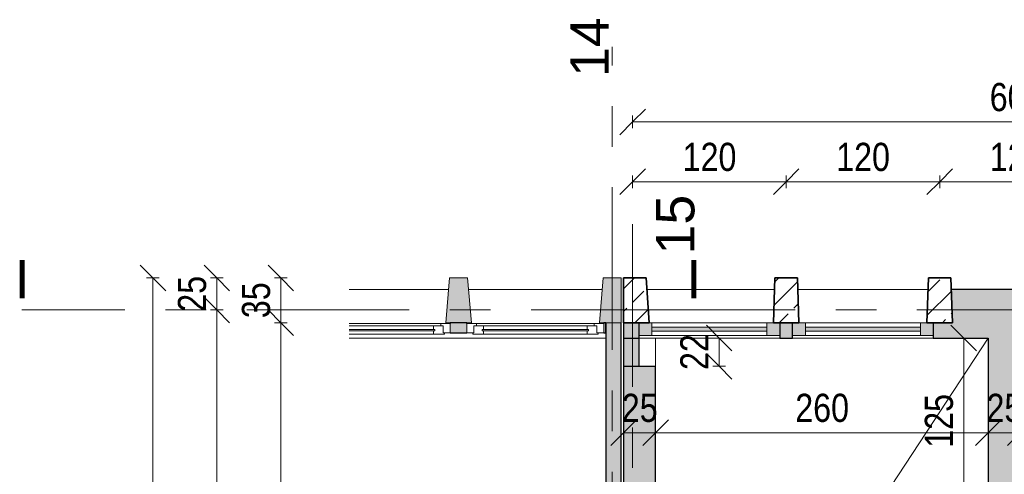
# Model space of a CAD drawing. Header units: centimetres. Extents: x -1737 to 22393, y -8842 to 3760.
# Tile 21 of 44: x -1705 to -935, y 3405 to 3760. Entities that reach past the tile are written whole.
import ezdxf

# ---------------------------------------------------------------- set-up
doc = ezdxf.new("R2010")
doc.units = ezdxf.units.CM
doc.linetypes.add('Oś', pattern=[222.25, 127, -31.75, 31.75, -31.75])
for name, color, linetype, lineweight in [('A-ANNO-DIMS', 211, 'Continuous', 13), ('A-ANNO-DIMS-100', 211, 'Continuous', 13), ('A-AREA', 32, 'Continuous', 9), ('A-GLAZ', 151, 'Continuous', 13), ('A-GLAZ-CURT', 52, 'Continuous', 9), ('A-GLAZ-CWMG', 51, 'Continuous', 9), ('A-WALL', 113, 'Continuous', 13), ('S-COLS', 52, 'Continuous', 9), ('S-GRID', 1, 'Continuous', 13), ('S-GRID-IDEN', 1, 'Continuous', 13), ('S-STRS', 31, 'Continuous', 9)]:
    doc.layers.add(name, color=color, linetype=linetype, lineweight=lineweight)
doc.styles.add('Arial Narrow_1', font='ARIALN.TTF', dxfattribs={"height": 22})
doc.styles.add('Arial_1', font='arial.ttf', dxfattribs={"height": 30})
doc.dimstyles.new('Diagonal_1_100__0_1_', dxfattribs={"dimscale": 30.48, "dimtxt": 22.515481, "dimasz": 0.656168, "dimexe": 0.164042, "dimexo": 0.0625, "dimgap": 0.065617, "dimtad": 1, "dimdec": 1, "dimrnd": 0.1, "dimdsep": 46, "dimtxsty": 'Arial Narrow_1', "dimblk1": 'OBLIQUE', "dimblk2": 'OBLIQUE', "dimsah": 1, "dimcen": 0.09, "dimazin": 0, "dimtfac": 1, "dimtdec": 4, "dimtix": 1, "dimtmove": 0, "dimatfit": 3, "dimfxl": 0.164042, "dimfxlon": 1, "dimtvp": 1, "dimtolj": 1, "dimtzin": 0, "dimarcsym": 2})
doc.dimstyles.new('Diagonal_1_100__0_1__2', dxfattribs={"dimscale": 30.48, "dimtxt": 22.515481, "dimasz": 0.656168, "dimexe": 0.164042, "dimexo": 0.0625, "dimgap": 0.065617, "dimtad": 1, "dimdec": 1, "dimrnd": 0.1, "dimdsep": 46, "dimtxsty": 'Arial Narrow_1', "dimblk1": 'OBLIQUE', "dimblk2": 'OBLIQUE', "dimsah": 1, "dimcen": 0.09, "dimazin": 0, "dimtfac": 1, "dimtdec": 4, "dimtix": 1, "dimtmove": 2, "dimatfit": 3, "dimfxl": 0.164042, "dimfxlon": 1, "dimtvp": 1, "dimtolj": 1, "dimtzin": 0, "dimarcsym": 2})

# ---------------------------------------------------------------- blocks, each defined once
blk = doc.blocks.new('Elewacja północna - dekoracje - Elewacja północna - dekoracje-1833917-3_piętro I __3_90 m_ - stan istniejący')
at = {"layer": 'A-WALL'}
h = blk.add_hatch(color=10, dxfattribs=at)
h.paths.add_polyline_path([(3523.33, 1338.62), (3558.33, 1341.62), (3558.33, 1355.62), (3523.33, 1358.62)], flags=0)
h.paths.add_polyline_path([(3523.33, 1221.62), (3558.33, 1221.62), (3558.33, 1235.62), (3523.33, 1238.62), (3523.33, 1233.62)], flags=0)
at = {"layer": 'A-WALL', "color": 9}
for p, q in [((3558.33, 1355.62), (3523.33, 1358.62)), ((3523.33, 1358.62), (3523.33, 1338.62)), ((3558.33, 1341.62), (3558.33, 1355.62)), ((3523.33, 1338.62), (3558.33, 1341.62)), ((3558.33, 1235.62), (3523.33, 1238.62)), ((3523.33, 1238.62), (3523.33, 1233.62)), ((3523.33, 1233.62), (3523.33, 1221.62)), ((3558.33, 1221.62), (3558.33, 1235.62)), ((3523.33, 1221.62), (3558.33, 1221.62))]:
    blk.add_line(p, q, dxfattribs=at)
blk = doc.blocks.new('Okno - automatyczna etykieta - 107x___ _-20_cm jednoskrzydłowe bez węgarka-2174190-3_piętro I __3_90 m_ - stan istniejący')
at = {"layer": 'A-GLAZ', "color": 9}
for p, q in [((46, 3.5), (-25.51, 3.5)), ((-25.51, 3.5), (53.5, 3.5)), ((40.5, 1.5), (-25.51, 1.5)), ((48, 1.5), (40.5, 1.5)), ((40.5, 1.5), (40.5, -1.25)), ((53.5, 3.5), (46, 3.5)), ((46, 3.5), (46, 1.5)), ((46, 1.5), (48, 1.5)), ((48, -4), (48, 1.5)), ((48, 1.5), (48, -4)), ((53.5, -4), (53.5, 3.5)), ((41.5, -1.25), (-25.51, -1.25)), ((-25.51, -2.25), (41.5, -2.25)), ((40.5, -5), (-25.51, -5)), ((40.5, -1.25), (41.5, -1.25)), ((40.5, -2.25), (40.5, -5)), ((41.5, -2.25), (40.5, -2.25)), ((40.5, -5), (49, -5)), ((41.5, -2.25), (41.5, -1.25)), ((41.5, -1.25), (41.5, -2.25)), ((49, -4), (48, -4)), ((48, -4), (53.5, -4)), ((49, -5), (49, -4))]:
    blk.add_line(p, q, dxfattribs=at)
blk = doc.blocks.new('Okno - automatyczna etykieta - 107x___ _-20_cm jednoskrzydłowe bez węgarka-2174191-3_piętro I __3_90 m_ - stan istniejący')
at = {"layer": 'A-GLAZ', "color": 9}
for p, q in [((-53.5, 4), (-48, 4)), ((-53.5, -3.5), (-53.5, 4)), ((-49, 5), (-40.5, 5)), ((-49, 4), (-49, 5)), ((-48, 4), (-49, 4)), ((-48, -1.5), (-48, 4)), ((-48, 4), (-48, -1.5)), ((-41.5, 1.25), (-41.5, 2.25)), ((-41.5, 2.25), (41.5, 2.25)), ((-41.5, 2.25), (-41.5, 1.25)), ((-40.5, 2.25), (-41.5, 2.25)), ((41.5, 1.25), (-41.5, 1.25)), ((-41.5, 1.25), (-40.5, 1.25)), ((-40.5, 5), (-40.5, 2.25)), ((40.5, 5), (-40.5, 5)), ((-40.5, 1.25), (-40.5, -1.5)), ((40.5, 5), (49, 5)), ((40.5, 2.25), (40.5, 5)), ((41.5, 2.25), (40.5, 2.25)), ((40.5, 1.25), (41.5, 1.25)), ((40.5, -1.5), (40.5, 1.25)), ((41.5, 2.25), (41.5, 1.25)), ((41.5, 1.25), (41.5, 2.25)), ((48, 4), (48, -1.5)), ((49, 4), (48, 4)), ((48, 4), (53.5, 4)), ((48, -1.5), (48, 4)), ((49, 5), (49, 4)), ((53.5, 4), (53.5, -3.5)), ((-46, -3.5), (-53.5, -3.5)), ((-53.5, -3.5), (53.5, -3.5)), ((-40.5, -1.5), (-48, -1.5)), ((-48, -1.5), (-46, -1.5)), ((-46, -1.5), (-46, -3.5)), ((46, -3.5), (-46, -3.5)), ((40.5, -1.5), (-40.5, -1.5)), ((48, -1.5), (40.5, -1.5)), ((46, -1.5), (48, -1.5)), ((46, -3.5), (46, -1.5)), ((53.5, -3.5), (46, -3.5))]:
    blk.add_line(p, q, dxfattribs=at)
blk = doc.blocks.new('Pawilon A_rvt-1-3_piętro I __3_90 m_ - stan istniejący')
at = {"layer": 'A-WALL'}
h = blk.add_hatch(color=10, dxfattribs=at)
h.paths.add_polyline_path([(-1368.12, 3515.33), (-1355.12, 3515.33), (-1355.12, 3523.33), (-1368.12, 3523.33), (-1368.12, 3520.83)], flags=0)
h.paths.add_polyline_path([(-1248.12, 3515.33), (-1246.62, 3515.33), (-1246.62, 3523.33), (-1248.12, 3523.33), (-1248.12, 3520.83)], flags=0)
blk.add_hatch(color=10, dxfattribs=at).paths.add_polyline_path([(-1240.62, 3040.83), (-1234.62, 3040.83), (-1234.62, 3523.33), (-1246.62, 3523.33), (-1246.62, 3040.83)], flags=0)
at = {"layer": 'A-WALL', "color": 9}
for p, q in [((-1447.13, 3549.33), (-1369.39, 3549.33)), ((-1353.85, 3549.33), (-1249.39, 3549.33)), ((-1234.62, 3523.33), (-1246.62, 3523.33)), ((-1246.62, 3511.33), (-1447.13, 3511.33))]:
    blk.add_line(p, q, dxfattribs=at)
at = {"layer": 'A-WALL', "color": 53, "lineweight": 25}
for p, q in [((-1355.12, 3523.33), (-1368.12, 3523.33)), ((-1368.12, 3523.33), (-1368.12, 3522.83)), ((-1355.12, 3522.83), (-1355.12, 3523.33)), ((-1246.62, 3523.33), (-1248.12, 3523.33)), ((-1248.12, 3523.33), (-1248.12, 3522.83)), ((-1246.62, 3523.33), (-1246.62, 3065.83)), ((-1246.62, 3515.33), (-1246.62, 3523.33)), ((-1234.62, 3040.83), (-1234.62, 3523.33)), ((-1368.12, 3515.33), (-1355.12, 3515.33)), ((-1248.12, 3515.33), (-1246.62, 3515.33))]:
    blk.add_line(p, q, dxfattribs=at)
at = {"layer": 'S-GRID', "linetype": 'Oś'}
for p, q in [((-1241.62, 2168.65), (-1241.62, 3739.04)), ((-1177.97, 3533.33), (-1702.93, 3533.33))]:
    blk.add_line(p, q, dxfattribs=at)
at = {"color": 9, "lineweight": 13}
for name, p, rotation in [('Elewacja północna - dekoracje - Elewacja północna - dekoracje-1833917-3_piętro I __3_90 m_ - stan istniejący', (-13, 0), 90.00000000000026), ('Okno - automatyczna etykieta - 107x___ _-20_cm jednoskrzydłowe bez węgarka-2174191-3_piętro I __3_90 m_ - stan istniejący', (-1301.62, 3519.33), 180)]:
    blk.add_blockref(name, p, dxfattribs=dict(at, rotation=rotation))
blk.add_blockref('Okno - automatyczna etykieta - 107x___ _-20_cm jednoskrzydłowe bez węgarka-2174190-3_piętro I __3_90 m_ - stan istniejący', (-1421.62, 3519.33), dxfattribs=at)
at = {"layer": 'S-GRID-IDEN', "insert": (-1259.25, 3738.68), "char_height": 30, "width": 48.3, "attachment_point": 5, "rotation": 90, "line_spacing_factor": 0.936439, "style": 'Arial_1'}
blk.add_mtext('\\pxqc,t4.23333,8.46667,12.7,16.93333,21.16667,25.4,29.63333,33.86667,38.1,42.33333,46.56667,50.8,55.03333,59.26667,63.5,67.73333,71.96667,76.2,80.43333,84.66667,88.9,93.13333,97.36667,101.6,105.83333,110.06667,114.3,118.53333,122.76667,127,131.23333,135.46667;{14}', dxfattribs=at)
at = {"layer": 'S-GRID-IDEN', "char_height": 30, "width": 12.6, "attachment_point": 5, "line_spacing_factor": 0.936439, "style": 'Arial_1'}
for insert in [(-1702.8, 3557.39), (-1177.84, 3557.39)]:
    blk.add_mtext('\\pxqc,t4.23333,8.46667,12.7,16.93333,21.16667,25.4,29.63333,33.86667,38.1,42.33333,46.56667,50.8,55.03333,59.26667,63.5,67.73333,71.96667,76.2,80.43333,84.66667,88.9,93.13333,97.36667,101.6,105.83333,110.06667,114.3,118.53333,122.76667,127,131.23333,135.46667;{I}', dxfattribs=dict(at, insert=insert))
blk = doc.blocks.new('M_Concrete-trapeze-Column - 175_200 x 350mm-1597913-3_piętro I __3_90 m_ - stan istniejący')
at = {"layer": 'S-COLS'}
h = blk.add_hatch(dxfattribs=at)
h.set_pattern_fill('FP_37', color=256, style=0, pattern_type=2)
h.set_pattern_definition([(225, (-985.623, 3540.826), (17.67767, -17.67767), []), (225, (-1003.3, 3540.826), (17.67767, -17.67767), [12.5, -6.25])])
h.paths.add_polyline_path([(-10, 17.5), (-8.75, -17.5), (8.75, -17.5), (10, 17.5)], flags=0)
at = {"layer": 'S-COLS', "lineweight": 35}
for p, q in [((-10, 17.5), (10, 17.5)), ((-8.75, -17.5), (-10, 17.5)), ((10, 17.5), (8.75, -17.5)), ((8.75, -17.5), (-8.75, -17.5))]:
    blk.add_line(p, q, dxfattribs=at)
blk = doc.blocks.new('M_Concrete-trapeze-Column - 175_200 x 350mm-V37-3_piętro I __3_90 m_ - stan istniejący')
at = {"layer": 'S-COLS'}
h = blk.add_hatch(dxfattribs=at)
h.set_pattern_fill('FP_40', color=256, style=0, pattern_type=2)
h.set_pattern_definition([(45, (1105.623, -3540.826), (-17.67767, 17.67767), []), (45, (1123.3, -3540.826), (-17.67767, 17.67767), [12.5, -6.25])])
h.paths.add_polyline_path([(10, -17.5), (8.75, 17.5), (-8.75, 17.5), (-10, -17.5)], flags=0)
at = {"layer": 'S-COLS', "lineweight": 35}
for p, q in [((-8.75, 17.5), (-10, -17.5)), ((8.75, 17.5), (-8.75, 17.5)), ((10, -17.5), (8.75, 17.5)), ((-10, -17.5), (10, -17.5))]:
    blk.add_line(p, q, dxfattribs=at)
blk = doc.blocks.new('M_Concrete-trapeze 90 st-Column - 175_200 x 350mm-1599083-3_piętro I __3_90 m_ - stan istniejący')
at = {"layer": 'S-COLS'}
h = blk.add_hatch(dxfattribs=at)
h.set_pattern_fill('FP_41', color=256, style=0, pattern_type=2)
h.set_pattern_definition([(45, (1222.623, -3540.826), (-17.67767, 17.67767), []), (45, (1240.3, -3540.826), (-17.67767, 17.67767), [12.5, -6.25])])
h.paths.add_polyline_path([(10, -17.5), (7.5, 17.5), (-10, 17.5), (-10, -17.5), (1.23, -17.5)], flags=0)
at = {"layer": 'S-COLS', "lineweight": 35}
for p, q in [((7.5, 17.5), (-10, 17.5)), ((-10, 17.5), (-10, -17.5)), ((10, -17.5), (7.5, 17.5)), ((-10, -17.5), (10, -17.5))]:
    blk.add_line(p, q, dxfattribs=at)
blk = doc.blocks.new('System Panel - Glazed-2608819-3_piętro I __3_90 m_ - stan istniejący')
at = {"layer": 'A-GLAZ-CURT'}
blk.add_hatch(color=253, dxfattribs=at).paths.add_polyline_path([(45, -1.5), (45, 1.5), (-45, 1.5), (-45, -1.5)], flags=0)
for p, q in [((45, 1.5), (-45, 1.5)), ((-45, 1.5), (-45, -1.5)), ((45, -1.5), (45, 1.5)), ((-45, -1.5), (45, -1.5))]:
    blk.add_line(p, q, dxfattribs=at)
blk = doc.blocks.new('Rectangular Mullion - 100 x 100mm-2608818-3_piętro I __3_90 m_ - stan istniejący')
at = {"layer": 'A-GLAZ-CWMG'}
for p, q in [((79.38, 3523.33), (-10.62, 3523.33)), ((79.38, 3513.33), (-10.62, 3513.33))]:
    blk.add_line(p, q, dxfattribs=at)
blk = doc.blocks.new('Rectangular Mullion - 100 x 100mm-2608820-3_piętro I __3_90 m_ - stan istniejący')
at = {"layer": 'A-GLAZ-CWMG'}
blk.add_hatch(color=253, dxfattribs=at).paths.add_polyline_path([(-5, 5), (0, 5), (0, -5), (-10, -5), (-10, 5)], flags=0)
at = {"layer": 'A-GLAZ-CWMG', "lineweight": 13}
for p, q in [((-10, 5), (0, 5)), ((-10, -5), (-10, 5)), ((0, 5), (0, -5)), ((-5, -5), (-10, -5))]:
    blk.add_line(p, q, dxfattribs=at)
blk = doc.blocks.new('Rectangular Mullion - 100 x 100mm-V38-3_piętro I __3_90 m_ - stan istniejący')
at = {"layer": 'A-GLAZ-CWMG'}
blk.add_hatch(color=253, dxfattribs=at).paths.add_polyline_path([(0, 5), (-10, 5), (-10, -5), (0, -5)], flags=0)
at = {"layer": 'A-GLAZ-CWMG', "lineweight": 13}
for p, q in [((0, 5), (-10, 5)), ((-10, 5), (-10, -5)), ((0, -5), (0, 5)), ((-10, -5), (-8, -5))]:
    blk.add_line(p, q, dxfattribs=at)
blk = doc.blocks.new('System Panel - Glazed-2608824-3_piętro I __3_90 m_ - stan istniejący')
at = {"layer": 'A-GLAZ-CURT'}
blk.add_hatch(color=253, dxfattribs=at).paths.add_polyline_path([(45, 1.5), (-45, 1.5), (-45, -1.5), (45, -1.5)], flags=0)
for p, q in [((45, 1.5), (-45, 1.5)), ((-45, 1.5), (-45, -1.5)), ((45, -1.5), (45, 1.5)), ((-45, -1.5), (45, -1.5))]:
    blk.add_line(p, q, dxfattribs=at)
blk = doc.blocks.new('Rectangular Mullion - 100 x 100mm-2608823-3_piętro I __3_90 m_ - stan istniejący')
at = {"layer": 'A-GLAZ-CWMG'}
for p, q in [((-130.62, 3523.33), (-40.62, 3523.33)), ((-130.62, 3513.33), (-40.62, 3513.33))]:
    blk.add_line(p, q, dxfattribs=at)
blk = doc.blocks.new('Rectangular Mullion - 100 x 100mm-2608825-3_piętro I __3_90 m_ - stan istniejący')
at = {"layer": 'A-GLAZ-CWMG'}
blk.add_hatch(color=253, dxfattribs=at).paths.add_polyline_path([(0, -5), (-10, -5), (-10, 5), (0, 5)], flags=0)
at = {"layer": 'A-GLAZ-CWMG', "lineweight": 13}
for p, q in [((-10, 5), (-5, 5)), ((-10, -5), (-10, 5)), ((0, 5), (0, -5)), ((0, -5), (-10, -5))]:
    blk.add_line(p, q, dxfattribs=at)
blk = doc.blocks.new('Rectangular Mullion - 100 x 100mm-V39-3_piętro I __3_90 m_ - stan istniejący')
at = {"layer": 'A-GLAZ-CWMG'}
blk.add_hatch(color=253, dxfattribs=at).paths.add_polyline_path([(0, -5), (0, 5), (-10, 5), (-10, -5), (-5, -5)], flags=0)
at = {"layer": 'A-GLAZ-CWMG', "lineweight": 13}
for p, q in [((-5.03, 5), (-10, 5)), ((-10, 5), (-10, -5)), ((0, -5), (0, 5)), ((-10, -5), (0, -5))]:
    blk.add_line(p, q, dxfattribs=at)
blk = doc.blocks.new('DIMBLOCK10-3_piętro I __3_90 m_ - stan istniejący')
at = {"layer": 'A-ANNO-DIMS-100'}
for p, q in [((-1550.57, 3533.33), (-1560.57, 3543.33)), ((-1545.57, 3533.33), (-1555.57, 3533.33)), ((-1550.57, 3053.33), (-1550.57, 3533.33)), ((-1550.57, 3533.33), (-1540.57, 3523.33)), ((-1550.57, 3533.33), (-1545.57, 3533.33)), ((-1550.57, 3053.33), (-1560.57, 3063.33)), ((-1545.57, 3053.33), (-1555.57, 3053.33)), ((-1550.57, 3053.33), (-1540.57, 3043.33)), ((-1550.57, 3053.33), (-1545.57, 3053.33))]:
    blk.add_line(p, q, dxfattribs=at)
at = {"layer": 'A-ANNO-DIMS-100', "color": 0, "insert": (-1581, 3272.42), "char_height": 22, "width": 50.1774, "attachment_point": 1, "rotation": 90, "line_spacing_factor": 0.974696, "style": 'Arial Narrow_1'}
blk.add_mtext('480', dxfattribs=at)
blk = doc.blocks.new('_Oblique')
at = {"color": 0, "linetype": 'ByBlock', "lineweight": -2}
blk.add_line((-0.5, -0.5), (0.5, 0.5), dxfattribs=at)
blk = doc.blocks.new('DIMBLOCK11-3_piętro I __3_90 m_ - stan istniejący')
at = {"layer": 'A-ANNO-DIMS-100'}
for p, q in [((-1550.57, 3558.33), (-1560.57, 3568.33)), ((-1545.57, 3558.33), (-1555.57, 3558.33)), ((-1550.57, 3533.33), (-1550.57, 3558.33)), ((-1550.57, 3558.33), (-1540.57, 3548.33)), ((-1550.57, 3558.33), (-1545.57, 3558.33)), ((-1550.57, 3533.33), (-1560.57, 3543.33)), ((-1545.57, 3533.33), (-1555.57, 3533.33)), ((-1550.57, 3533.33), (-1540.57, 3523.33)), ((-1550.57, 3533.33), (-1545.57, 3533.33))]:
    blk.add_line(p, q, dxfattribs=at)
at = {"layer": 'A-ANNO-DIMS-100', "color": 0, "insert": (-1581, 3531.89), "char_height": 22, "width": 33.4516, "attachment_point": 1, "rotation": 90, "line_spacing_factor": 0.974696, "style": 'Arial Narrow_1'}
blk.add_mtext('25', dxfattribs=at)
blk = doc.blocks.new('DIMBLOCK14-3_piętro I __3_90 m_ - stan istniejący')
at = {"layer": 'A-ANNO-DIMS-100'}
for p, q in [((-1600.57, 3558.33), (-1610.57, 3568.33)), ((-1595.57, 3558.33), (-1605.57, 3558.33)), ((-1600.57, 2341.33), (-1600.57, 3558.33)), ((-1600.57, 3558.33), (-1590.57, 3548.33)), ((-1600.57, 3558.33), (-1595.57, 3558.33)), ((-1600.57, 2341.33), (-1610.57, 2351.33)), ((-1605.57, 2341.33), (-1595.57, 2341.33)), ((-1600.57, 2341.33), (-1605.57, 2341.33)), ((-1600.57, 2341.33), (-1590.57, 2331.33))]:
    blk.add_line(p, q, dxfattribs=at)
at = {"layer": 'A-ANNO-DIMS-100', "color": 0, "insert": (-1631, 2921.95), "char_height": 22, "width": 66.9031, "attachment_point": 1, "rotation": 90, "line_spacing_factor": 0.974696, "style": 'Arial Narrow_1'}
blk.add_mtext('1217', dxfattribs=at)
blk = doc.blocks.new('DIMBLOCK111-3_piętro I __3_90 m_ - stan istniejący')
at = {"layer": 'A-ANNO-DIMS-100'}
for p, q in [((-1225.62, 3680.24), (-1215.62, 3690.24)), ((-625.62, 3680.24), (-615.62, 3690.24)), ((-1225.62, 3680.24), (-1235.62, 3670.24)), ((-1225.62, 3675.24), (-1225.62, 3685.24)), ((-1225.62, 3680.24), (-625.62, 3680.24)), ((-1225.62, 3680.24), (-1225.62, 3675.24)), ((-625.62, 3680.24), (-635.62, 3670.24)), ((-625.62, 3675.24), (-625.62, 3685.24)), ((-625.62, 3680.24), (-625.62, 3675.24))]:
    blk.add_line(p, q, dxfattribs=at)
at = {"layer": 'A-ANNO-DIMS-100', "color": 0, "insert": (-946.53, 3710.67), "char_height": 22, "width": 50.1774, "attachment_point": 1, "line_spacing_factor": 0.974696, "style": 'Arial Narrow_1'}
blk.add_mtext('600', dxfattribs=at)
blk = doc.blocks.new('DIMBLOCK123-3_piętro I __3_90 m_ - stan istniejący')
at = {"layer": 'A-ANNO-DIMS-100'}
for p, q in [((-966.82, 3511.33), (-976.82, 3521.33)), ((-971.82, 3511.33), (-961.82, 3511.33)), ((-966.82, 3511.33), (-971.82, 3511.33)), ((-966.82, 3386.33), (-966.82, 3511.33)), ((-966.82, 3511.33), (-956.82, 3501.33)), ((-966.82, 3386.33), (-976.82, 3396.33)), ((-971.82, 3386.33), (-961.82, 3386.33)), ((-966.82, 3386.33), (-971.82, 3386.33)), ((-966.82, 3386.33), (-956.82, 3376.33))]:
    blk.add_line(p, q, dxfattribs=at)
at = {"layer": 'A-ANNO-DIMS-100', "color": 0, "insert": (-997.26, 3425.59), "char_height": 22, "width": 50.1774, "attachment_point": 1, "rotation": 90, "line_spacing_factor": 0.974696, "style": 'Arial Narrow_1'}
blk.add_mtext('125', dxfattribs=at)
blk = doc.blocks.new('DIMBLOCK138-3_piętro I __3_90 m_ - stan istniejący')
at = {"layer": 'A-ANNO-DIMS-100'}
for p, q in [((-985.62, 3633.49), (-975.62, 3643.49)), ((-865.62, 3633.49), (-855.62, 3643.49)), ((-985.62, 3633.49), (-995.62, 3623.49)), ((-985.62, 3628.49), (-985.62, 3638.49)), ((-865.62, 3633.49), (-985.62, 3633.49)), ((-985.62, 3633.49), (-985.62, 3628.49)), ((-865.62, 3633.49), (-875.62, 3623.49)), ((-865.62, 3628.49), (-865.62, 3638.49)), ((-865.62, 3633.49), (-865.62, 3628.49))]:
    blk.add_line(p, q, dxfattribs=at)
at = {"layer": 'A-ANNO-DIMS-100', "color": 0, "insert": (-946.53, 3663.92), "char_height": 22, "width": 50.1774, "attachment_point": 1, "line_spacing_factor": 0.974696, "style": 'Arial Narrow_1'}
blk.add_mtext('120', dxfattribs=at)
blk = doc.blocks.new('DIMBLOCK139-3_piętro I __3_90 m_ - stan istniejący')
at = {"layer": 'A-ANNO-DIMS-100'}
for p, q in [((-1105.62, 3633.49), (-1095.62, 3643.49)), ((-985.62, 3633.49), (-975.62, 3643.49)), ((-1105.62, 3633.49), (-1115.62, 3623.49)), ((-1105.62, 3628.49), (-1105.62, 3638.49)), ((-985.62, 3633.49), (-1105.62, 3633.49)), ((-1105.62, 3633.49), (-1105.62, 3628.49)), ((-985.62, 3633.49), (-995.62, 3623.49)), ((-985.62, 3628.49), (-985.62, 3638.49)), ((-985.62, 3633.49), (-985.62, 3628.49))]:
    blk.add_line(p, q, dxfattribs=at)
at = {"layer": 'A-ANNO-DIMS-100', "color": 0, "insert": (-1066.53, 3663.92), "char_height": 22, "width": 50.1774, "attachment_point": 1, "line_spacing_factor": 0.974696, "style": 'Arial Narrow_1'}
blk.add_mtext('120', dxfattribs=at)
blk = doc.blocks.new('DIMBLOCK140-3_piętro I __3_90 m_ - stan istniejący')
at = {"layer": 'A-ANNO-DIMS-100'}
for p, q in [((-1225.62, 3633.49), (-1215.62, 3643.49)), ((-1105.62, 3633.49), (-1095.62, 3643.49)), ((-1225.62, 3633.49), (-1235.62, 3623.49)), ((-1225.62, 3628.49), (-1225.62, 3638.49)), ((-1105.62, 3633.49), (-1225.62, 3633.49)), ((-1225.62, 3633.49), (-1225.62, 3628.49)), ((-1105.62, 3633.49), (-1115.62, 3623.49)), ((-1105.62, 3628.49), (-1105.62, 3638.49)), ((-1105.62, 3633.49), (-1105.62, 3628.49))]:
    blk.add_line(p, q, dxfattribs=at)
at = {"layer": 'A-ANNO-DIMS-100', "color": 0, "insert": (-1186.53, 3663.92), "char_height": 22, "width": 50.1774, "attachment_point": 1, "line_spacing_factor": 0.974696, "style": 'Arial Narrow_1'}
blk.add_mtext('120', dxfattribs=at)
blk = doc.blocks.new('DIMBLOCK157-3_piętro I __3_90 m_ - stan istniejący')
at = {"layer": 'A-ANNO-DIMS-100'}
for p, q in [((-1500.57, 3523.33), (-1510.57, 3533.33)), ((-1495.57, 3523.33), (-1505.57, 3523.33)), ((-1500.57, 2830.83), (-1500.57, 3523.33)), ((-1500.57, 3523.33), (-1490.57, 3513.33)), ((-1500.57, 3523.33), (-1495.57, 3523.33)), ((-1500.57, 2830.83), (-1510.57, 2840.83)), ((-1495.57, 2830.83), (-1505.57, 2830.83)), ((-1500.57, 2830.83), (-1490.57, 2820.83)), ((-1500.57, 2830.83), (-1495.57, 2830.83))]:
    blk.add_line(p, q, dxfattribs=at)
at = {"layer": 'A-ANNO-DIMS-100', "color": 0, "insert": (-1531, 3145.63), "char_height": 22, "width": 75.4805, "attachment_point": 1, "rotation": 90, "line_spacing_factor": 0.974696, "style": 'Arial Narrow_1'}
blk.add_mtext('692.5', dxfattribs=at)
blk = doc.blocks.new('DIMBLOCK158-3_piętro I __3_90 m_ - stan istniejący')
at = {"layer": 'A-ANNO-DIMS-100'}
for p, q in [((-1500.57, 3558.33), (-1510.57, 3568.33)), ((-1495.57, 3558.33), (-1505.57, 3558.33)), ((-1500.57, 3523.33), (-1500.57, 3558.33)), ((-1500.57, 3558.33), (-1490.57, 3548.33)), ((-1500.57, 3558.33), (-1495.57, 3558.33)), ((-1500.57, 3523.33), (-1510.57, 3533.33)), ((-1495.57, 3523.33), (-1505.57, 3523.33)), ((-1500.57, 3523.33), (-1490.57, 3513.33)), ((-1500.57, 3523.33), (-1495.57, 3523.33))]:
    blk.add_line(p, q, dxfattribs=at)
at = {"layer": 'A-ANNO-DIMS-100', "color": 0, "insert": (-1531, 3526.89), "char_height": 22, "width": 33.4516, "attachment_point": 1, "rotation": 90, "line_spacing_factor": 0.974696, "style": 'Arial Narrow_1'}
blk.add_mtext('35', dxfattribs=at)
blk = doc.blocks.new('DIMBLOCK159-3_piętro I __3_90 m_ - stan istniejący')
at = {"layer": 'A-ANNO-DIMS-100'}
for p, q in [((-1232.62, 3437.38), (-1222.62, 3447.38)), ((-1232.62, 3442.38), (-1232.62, 3432.38)), ((-1232.62, 3437.38), (-1232.62, 3442.38)), ((-1207.62, 3437.38), (-1197.62, 3447.38)), ((-1207.62, 3442.38), (-1207.62, 3432.38)), ((-1207.62, 3437.38), (-1207.62, 3442.38)), ((-1232.62, 3437.38), (-1242.62, 3427.38)), ((-1232.62, 3437.38), (-1207.62, 3437.38)), ((-1207.62, 3437.38), (-1217.62, 3427.38))]:
    blk.add_line(p, q, dxfattribs=at)
at = {"layer": 'A-ANNO-DIMS-100', "color": 0, "insert": (-1234.06, 3467.81), "char_height": 22, "width": 33.4516, "attachment_point": 1, "line_spacing_factor": 0.974696, "style": 'Arial Narrow_1'}
blk.add_mtext('25', dxfattribs=at)
blk = doc.blocks.new('DIMBLOCK160-3_piętro I __3_90 m_ - stan istniejący')
at = {"layer": 'A-ANNO-DIMS-100'}
for p, q in [((-1207.62, 3437.38), (-1197.62, 3447.38)), ((-1207.62, 3442.38), (-1207.62, 3432.38)), ((-1207.62, 3437.38), (-1207.62, 3442.38)), ((-947.62, 3437.38), (-937.62, 3447.38)), ((-947.62, 3442.38), (-947.62, 3432.38)), ((-947.62, 3437.38), (-947.62, 3442.38)), ((-1207.62, 3437.38), (-1217.62, 3427.38)), ((-1207.62, 3437.38), (-947.62, 3437.38)), ((-947.62, 3437.38), (-957.62, 3427.38))]:
    blk.add_line(p, q, dxfattribs=at)
at = {"layer": 'A-ANNO-DIMS-100', "color": 0, "insert": (-1098.53, 3467.81), "char_height": 22, "width": 50.1774, "attachment_point": 1, "line_spacing_factor": 0.974696, "style": 'Arial Narrow_1'}
blk.add_mtext('260', dxfattribs=at)
blk = doc.blocks.new('DIMBLOCK161-3_piętro I __3_90 m_ - stan istniejący')
at = {"layer": 'A-ANNO-DIMS-100'}
for p, q in [((-947.62, 3437.38), (-937.62, 3447.38)), ((-947.62, 3442.38), (-947.62, 3432.38)), ((-947.62, 3437.38), (-947.62, 3442.38)), ((-922.62, 3437.38), (-912.62, 3447.38)), ((-922.62, 3442.38), (-922.62, 3432.38)), ((-922.62, 3437.38), (-922.62, 3442.38)), ((-947.62, 3437.38), (-957.62, 3427.38)), ((-947.62, 3437.38), (-922.62, 3437.38)), ((-922.62, 3437.38), (-932.62, 3427.38))]:
    blk.add_line(p, q, dxfattribs=at)
at = {"layer": 'A-ANNO-DIMS-100', "color": 0, "insert": (-949.06, 3467.81), "char_height": 22, "width": 33.4516, "attachment_point": 1, "line_spacing_factor": 0.974696, "style": 'Arial Narrow_1'}
blk.add_mtext('25', dxfattribs=at)
blk = doc.blocks.new('DIMBLOCK249-3_piętro I __3_90 m_ - stan istniejący')
at = {"layer": 'A-ANNO-DIMS-100'}
for p, q in [((-1157.96, 3511.33), (-1167.96, 3521.33)), ((-1162.96, 3511.33), (-1152.96, 3511.33)), ((-1157.96, 3511.33), (-1162.96, 3511.33)), ((-1157.96, 3489.33), (-1157.96, 3511.33)), ((-1157.96, 3511.33), (-1147.96, 3501.33)), ((-1157.96, 3489.33), (-1167.96, 3499.33)), ((-1162.96, 3489.33), (-1152.96, 3489.33)), ((-1157.96, 3489.33), (-1162.96, 3489.33)), ((-1157.96, 3489.33), (-1147.96, 3479.33))]:
    blk.add_line(p, q, dxfattribs=at)
at = {"layer": 'A-ANNO-DIMS-100', "color": 0, "insert": (-1188.39, 3486.39), "char_height": 22, "width": 33.4516, "attachment_point": 1, "rotation": 90, "line_spacing_factor": 0.974696, "style": 'Arial Narrow_1'}
blk.add_mtext('22', dxfattribs=at)

msp = doc.modelspace()

# ---------------------------------------------------------------- hatches: boundary and pattern name
at = {"layer": 'A-WALL'}
h = msp.add_hatch(color=9, dxfattribs=at)
h.paths.add_polyline_path([(-1220.62, 3511.33), (-1220.62, 3523.33), (-1232.62, 3523.33), (-1232.62, 3511.33), (-1221.39, 3511.33)], flags=0)
h.paths.add_polyline_path([(-1110.62, 3511.33), (-1100.62, 3511.33), (-1100.62, 3523.33), (-1110.62, 3523.33)], flags=0)
h.paths.add_polyline_path([(-990.62, 3511.33), (-860.62, 3511.33), (-860.62, 3523.33), (-875.62, 3523.33), (-874.69, 3549.33), (-976.55, 3549.33), (-975.62, 3523.33), (-990.62, 3523.33)], flags=0)
h.paths.add_polyline_path([(-750.62, 3511.33), (-740.62, 3511.33), (-740.62, 3523.33), (-750.62, 3523.33)], flags=0)
h.paths.add_polyline_path([(-630.62, 3511.33), (-620.62, 3511.33), (-620.62, 3523.33), (-630.62, 3523.33)], flags=0)
h.paths.add_polyline_path([(-500.62, 3511.33), (-500.62, 3523.33), (-510.62, 3523.33), (-510.62, 3511.33)], flags=0)
h.paths.add_polyline_path([(-380.62, 3511.33), (-380.62, 3523.33), (-390.62, 3523.33), (-390.62, 3511.33)], flags=0)
h.paths.add_polyline_path([(-270.62, 3511.33), (-260.62, 3511.33), (-260.62, 3523.33), (-270.62, 3523.33)], flags=0)
h.paths.add_polyline_path([(-150.62, 3511.33), (-140.62, 3511.33), (-140.62, 3523.33), (-150.62, 3523.33)], flags=0)
h.paths.add_polyline_path([(-20.62, 3511.33), (-20.62, 3523.33), (-30.62, 3523.33), (-30.62, 3511.33)], flags=0)
h.paths.add_polyline_path([(89.38, 3511.33), (99.38, 3511.33), (99.38, 3523.33), (89.38, 3523.33)], flags=0)
h.paths.add_polyline_path([(219.38, 3511.33), (219.38, 3523.33), (209.38, 3523.33), (209.38, 3511.33)], flags=0)
h.paths.add_polyline_path([(329.38, 3511.33), (339.38, 3511.33), (339.38, 3523.33), (329.38, 3523.33)], flags=0)
h.paths.add_polyline_path([(449.38, 3511.33), (459.38, 3511.33), (459.38, 3523.33), (449.38, 3523.33)], flags=0)
for points in [[(-1220.62, 3489.33), (-1220.62, 3511.33), (-1232.62, 3511.33), (-1232.62, 3489.33), (-1221.39, 3489.33)], [(-947.62, 3116.33), (-922.62, 3116.33), (-922.62, 3511.33), (-947.62, 3511.33), (-947.62, 3332.02)]]:
    msp.add_hatch(color=9, dxfattribs=at).paths.add_polyline_path(points, flags=0)
h = msp.add_hatch(color=9, dxfattribs=at)
h.paths.add_polyline_path([(-1232.62, 2855.83), (-1207.62, 2855.83), (-1207.62, 2872.83), (-1232.62, 2872.83), (-1232.62, 2862.32)], flags=0)
h.paths.add_polyline_path([(-1232.62, 3023.83), (-1207.62, 3023.83), (-1207.62, 3489.33), (-1232.62, 3489.33), (-1232.62, 3097.17)], flags=0)

# ---------------------------------------------------------------- linework, layer by layer
at = {"layer": 'A-AREA'}
msp.add_line((-1207.62, 3116.33), (-947.66, 3511.29), dxfattribs=at)
at = {"layer": 'A-WALL'}
for p, q in [((-1214.48, 3549.33), (-1114.69, 3549.33)), ((-1096.55, 3549.33), (-994.69, 3549.33)), ((-1110.62, 3511.33), (-1220.62, 3511.33)), ((-990.62, 3511.33), (-1100.62, 3511.33))]:
    msp.add_line(p, q, dxfattribs=at)
at = {"layer": 'A-WALL', "color": 7, "lineweight": 25}
for p, q in [((-874.69, 3549.33), (-976.55, 3549.33)), ((-1232.62, 3523.33), (-1232.62, 2998.83)), ((-1220.62, 3489.33), (-1220.62, 3523.33)), ((-1110.62, 3523.33), (-1110.62, 3511.33)), ((-1100.62, 3511.33), (-1100.62, 3523.33)), ((-990.62, 3523.33), (-990.62, 3511.33)), ((-1232.62, 3511.33), (-1220.62, 3511.33)), ((-1110.62, 3511.33), (-1100.62, 3511.33)), ((-990.62, 3511.33), (-947.62, 3511.33)), ((-947.62, 3511.33), (-947.62, 3091.33)), ((-1232.62, 3489.33), (-1207.62, 3489.33)), ((-1207.62, 2998.83), (-1207.62, 3489.33))]:
    msp.add_line(p, q, dxfattribs=at)
at = {"layer": 'S-GRID', "linetype": 'Oś'}
for p, q in [((-1225.62, 3600.33), (-1225.62, 2843.33)), ((-1225.62, 3533.33), (1983.25, 3533.33))]:
    msp.add_line(p, q, dxfattribs=at)
at = {"layer": 'S-STRS'}
msp.add_line((-1207.62, 3511.33), (-1207.62, 3489.33), dxfattribs=at)

# ---------------------------------------------------------------- block references
at = {"lineweight": 5}
msp.add_blockref('Pawilon A_rvt-1-3_piętro I __3_90 m_ - stan istniejący', (0, 0), dxfattribs=at)
at = {"layer": 'A-GLAZ-CURT'}
msp.add_blockref('System Panel - Glazed-2608819-3_piętro I __3_90 m_ - stan istniejący', (-1165.62, 3518.33), dxfattribs=at)
at = {"layer": 'A-GLAZ-CURT', "rotation": 180}
msp.add_blockref('System Panel - Glazed-2608824-3_piętro I __3_90 m_ - stan istniejący', (-1045.62, 3518.33), dxfattribs=at)
at = {"layer": 'A-GLAZ-CWMG', "rotation": 180}
msp.add_blockref('Rectangular Mullion - 100 x 100mm-V38-3_piętro I __3_90 m_ - stan istniejący', (-1220.62, 3518.33), dxfattribs=at)
at = {"layer": 'A-GLAZ-CWMG'}
for name, p in [('Rectangular Mullion - 100 x 100mm-2608818-3_piętro I __3_90 m_ - stan istniejący', (-1200, 0)), ('Rectangular Mullion - 100 x 100mm-2608823-3_piętro I __3_90 m_ - stan istniejący', (-960, 0)), ('Rectangular Mullion - 100 x 100mm-V39-3_piętro I __3_90 m_ - stan istniejący', (-990.62, 3518.33))]:
    msp.add_blockref(name, p, dxfattribs=at)
at = {"layer": 'A-GLAZ-CWMG', "extrusion": (0, 0, -1), "rotation": 180}
msp.add_blockref('Rectangular Mullion - 100 x 100mm-2608820-3_piętro I __3_90 m_ - stan istniejący', (1110.62, 3518.33), dxfattribs=at)
at = {"layer": 'A-GLAZ-CWMG', "extrusion": (0, 0, -1)}
msp.add_blockref('Rectangular Mullion - 100 x 100mm-2608825-3_piętro I __3_90 m_ - stan istniejący', (1100.62, 3518.33), dxfattribs=at)
at = {"layer": 'S-COLS'}
for name, p in [('M_Concrete-trapeze 90 st-Column - 175_200 x 350mm-1599083-3_piętro I __3_90 m_ - stan istniejący', (-1222.62, 3540.83)), ('M_Concrete-trapeze-Column - 175_200 x 350mm-V37-3_piętro I __3_90 m_ - stan istniejący', (-1105.62, 3540.83))]:
    msp.add_blockref(name, p, dxfattribs=at)
at = {"layer": 'S-COLS', "rotation": 180}
msp.add_blockref('M_Concrete-trapeze-Column - 175_200 x 350mm-1597913-3_piętro I __3_90 m_ - stan istniejący', (-985.62, 3540.83), dxfattribs=at)

# ---------------------------------------------------------------- texts
at = {"layer": 'S-GRID-IDEN', "insert": (-1192.12, 3600), "char_height": 30, "width": 48.3, "attachment_point": 5, "rotation": 90, "line_spacing_factor": 0.936439, "style": 'Arial_1'}
msp.add_mtext('\\pxqc,t4.23333,8.46667,12.7,16.93333,21.16667,25.4,29.63333,33.86667,38.1,42.33333,46.56667,50.8,55.03333,59.26667,63.5,67.73333,71.96667,76.2,80.43333,84.66667,88.9,93.13333,97.36667,101.6,105.83333,110.06667,114.3,118.53333,122.76667,127,131.23333,135.46667;{15}', dxfattribs=at)

# ---------------------------------------------------------------- dimensions: what is measured, and where the dimension line sits
at = {"layer": 'A-ANNO-DIMS'}
for base, p1, p2, angle, override, picture, middle in [((-625.62, 3680.24), (-1225.62, 3675.24), (-625.62, 3675.24), 0, {"dimpost": '<>', "dimfxl": 600}, 'DIMBLOCK111-3_piętro I __3_90 m_ - stan istniejący', (-925.62, 3693.47)), ((-1600.57, 3558.33), (-1605.57, 2341.33), (-1595.57, 3558.33), 90, {"dimpost": '<>', "dimfxl": 1217.041084}, 'DIMBLOCK14-3_piętro I __3_90 m_ - stan istniejący', (-1613.61, 2949.83)), ((-1550.57, 3558.33), (-1545.57, 3533.33), (-1545.57, 3558.33), 90, {"dimpost": '<>', "dimfxl": 25}, 'DIMBLOCK11-3_piętro I __3_90 m_ - stan istniejący', (-1563.8, 3545.83)), ((-1500.57, 3558.33), (-1495.57, 3523.33), (-1495.57, 3558.33), 90, {"dimpost": '<>', "dimfxl": 35}, 'DIMBLOCK158-3_piętro I __3_90 m_ - stan istniejący', (-1513.8, 3540.83)), ((-1550.57, 3533.33), (-1545.57, 3053.33), (-1545.57, 3533.33), 90, {"dimpost": '<>', "dimfxl": 480}, 'DIMBLOCK10-3_piętro I __3_90 m_ - stan istniejący', (-1563.8, 3293.33)), ((-1500.57, 3523.33), (-1495.57, 2830.83), (-1495.57, 3523.33), 90, {"dimpost": '<>', "dimfxl": 692.5}, 'DIMBLOCK157-3_piętro I __3_90 m_ - stan istniejący', (-1513.8, 3177.08)), ((-1157.96, 3511.33), (-1162.96, 3489.33), (-1162.96, 3511.33), 90, {"dimpost": '<>', "dimfxl": 22}, 'DIMBLOCK249-3_piętro I __3_90 m_ - stan istniejący', (-1171, 3500.33)), ((-947.62, 3437.38), (-1207.62, 3442.38), (-947.62, 3442.38), 0, {"dimpost": '<>', "dimfxl": 260}, 'DIMBLOCK160-3_piętro I __3_90 m_ - stan istniejący', (-1077.62, 3450.61))]:
    dim = msp.add_linear_dim(base=base, p1=p1, p2=p2, angle=angle, dimstyle='Diagonal_1_100__0_1_', override=override, dxfattribs=at)
    dim.commit()
    dim.dimension.update_dxf_attribs({"geometry": picture, "text_midpoint": middle})
for base, p1, p2, override, picture, middle in [((-1225.62, 3633.49), (-1105.62, 3628.49), (-1225.62, 3628.49), {"dimpost": '<>', "dimfxl": 120}, 'DIMBLOCK140-3_piętro I __3_90 m_ - stan istniejący', (-1165.62, 3646.72)), ((-1105.62, 3633.49), (-985.62, 3628.49), (-1105.62, 3628.49), {"dimpost": '<>', "dimfxl": 120}, 'DIMBLOCK139-3_piętro I __3_90 m_ - stan istniejący', (-1045.62, 3646.72)), ((-985.62, 3633.49), (-865.62, 3628.49), (-985.62, 3628.49), {"dimpost": '<>', "dimfxl": 120}, 'DIMBLOCK138-3_piętro I __3_90 m_ - stan istniejący', (-925.62, 3646.72)), ((-1207.62, 3437.38), (-1232.62, 3442.38), (-1207.62, 3442.38), {"dimpost": '<>', "dimfxl": 25}, 'DIMBLOCK159-3_piętro I __3_90 m_ - stan istniejący', (-1220.12, 3450.61)), ((-922.62, 3437.38), (-947.62, 3442.38), (-922.62, 3442.38), {"dimpost": '<>', "dimfxl": 25}, 'DIMBLOCK161-3_piętro I __3_90 m_ - stan istniejący', (-935.12, 3450.61))]:
    dim = msp.add_linear_dim(base=base, p1=p1, p2=p2, dimstyle='Diagonal_1_100__0_1_', override=override, dxfattribs=at)
    dim.commit()
    dim.dimension.update_dxf_attribs({"geometry": picture, "text_midpoint": middle})
dim = msp.add_linear_dim(base=(-966.82, 3511.33), p1=(-971.82, 3386.33), p2=(-971.82, 3511.33), angle=90, dimstyle='Diagonal_1_100__0_1__2', override={"dimpost": '<>', "dimfxl": 125}, dxfattribs=at)
dim.commit()
dim.dimension.update_dxf_attribs({"geometry": 'DIMBLOCK123-3_piętro I __3_90 m_ - stan istniejący', "text_midpoint": (-982.59, 3450.68), "dimtype": 160, "text_rotation": 90})

doc.saveas('drawing.dxf')
